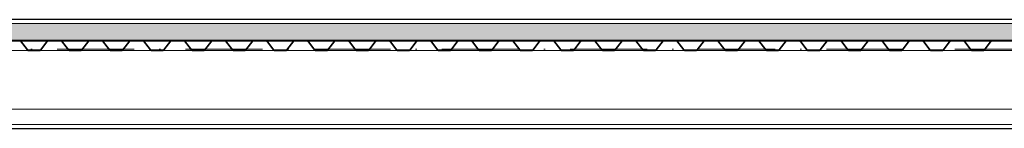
# Model space of a CAD drawing. Header units: millimetres. Extents: x 200776 to 378340, y -23587 to 19113.
# Tile 32 of 61: x 266374 to 270214, y 4675 to 5100. Entities that reach past the tile are written whole.
import ezdxf

# ---------------------------------------------------------------- set-up
doc = ezdxf.new("R2010")
doc.units = ezdxf.units.MM
doc.linetypes.add('Čerchovaná 3mm', pattern=[500, 300, -100, 0, -100])
for name, color, linetype, lineweight in [('CA_NEVHRA1', 3, 'Čerchovaná 3mm', 13), ('CA_PODLAHA', 1, 'Continuous', 25), ('CA_PODLAHA25', 7, 'Continuous', 13), ('CA_POHHRA18', 9, 'Continuous', 9), ('CA_REZY', 1, 'Continuous', 25), ('CA_SRAFY', 9, 'Continuous', 25), ('CA_ZARIZPRED', 8, 'Continuous', 13)]:
    doc.layers.add(name, color=color, linetype=linetype, lineweight=lineweight)

# ---------------------------------------------------------------- blocks, each defined once
blk = doc.blocks.new('ocelová kce final - 11542_003_OK-HALA_TaO-2_ET_AciS_2025-05-29_upr_dwg-2597525-Řez 1 - vestavek V9')
at = {"layer": 'CA_REZY'}
for p, q in [((274065, 5100), (265530, 5100)), ((265530, 5019), (274065, 5019)), ((266486.1, 5019), (266373.9, 5019)), ((266376.2, 5016.7), (266402.9, 4981.6)), ((266403.8, 4982.3), (266377.1, 5017.4)), ((266377.1, 5017.4), (266403.8, 4982.3)), ((266482.9, 5017.4), (266456.2, 4982.3)), ((266456.2, 4982.3), (266482.9, 5017.4)), ((266457.1, 4981.6), (266483.8, 5016.7)), ((266530, 5019), (266486.2, 5019)), ((266486.2, 5017.9), (266530, 5017.9)), ((266533.8, 5019), (266490, 5019)), ((266490, 5019), (266490, 5017.9)), ((266490, 5017.9), (266533.8, 5017.9)), ((266530, 5017.9), (266530, 5019)), ((266646.1, 5019), (266533.9, 5019)), ((266536.2, 5016.7), (266562.9, 4981.6)), ((266563.8, 4982.3), (266537.1, 5017.4)), ((266537.1, 5017.4), (266563.8, 4982.3)), ((266642.9, 5017.4), (266616.2, 4982.3)), ((266616.2, 4982.3), (266642.9, 5017.4)), ((266617.1, 4981.6), (266643.8, 5016.7)), ((266693.8, 5019), (266646.2, 5019)), ((266646.2, 5017.9), (266693.8, 5017.9)), ((266806.1, 5019), (266693.9, 5019)), ((266696.2, 5016.7), (266722.9, 4981.6)), ((266723.8, 4982.3), (266697.1, 5017.4)), ((266697.1, 5017.4), (266723.8, 4982.3)), ((266802.9, 5017.4), (266776.2, 4982.3)), ((266776.2, 4982.3), (266802.9, 5017.4)), ((266777.1, 4981.6), (266803.8, 5016.7)), ((266853.8, 5019), (266806.2, 5019)), ((266806.2, 5017.9), (266853.8, 5017.9)), ((266966.1, 5019), (266853.9, 5019)), ((266856.2, 5016.7), (266882.9, 4981.6)), ((266883.8, 4982.3), (266857.1, 5017.4)), ((266857.1, 5017.4), (266883.8, 4982.3)), ((266962.9, 5017.4), (266936.2, 4982.3)), ((266936.2, 4982.3), (266962.9, 5017.4)), ((266937.1, 4981.6), (266963.8, 5016.7)), ((267013.8, 5019), (266966.2, 5019)), ((266966.2, 5017.9), (267013.8, 5017.9)), ((267126.1, 5019), (267013.9, 5019)), ((267016.2, 5016.7), (267042.9, 4981.6)), ((267043.8, 4982.3), (267017.1, 5017.4)), ((267017.1, 5017.4), (267043.8, 4982.3)), ((267122.9, 5017.4), (267096.2, 4982.3)), ((267096.2, 4982.3), (267122.9, 5017.4)), ((267097.1, 4981.6), (267123.8, 5016.7)), ((267173.8, 5019), (267126.2, 5019)), ((267126.2, 5017.9), (267173.8, 5017.9)), ((267286.1, 5019), (267173.9, 5019)), ((267176.2, 5016.7), (267202.9, 4981.6)), ((267203.8, 4982.3), (267177.1, 5017.4)), ((267177.1, 5017.4), (267203.8, 4982.3)), ((267282.9, 5017.4), (267256.2, 4982.3)), ((267256.2, 4982.3), (267282.9, 5017.4)), ((267257.1, 4981.6), (267283.8, 5016.7)), ((267333.8, 5019), (267286.2, 5019)), ((267286.2, 5017.9), (267333.8, 5017.9)), ((267446.1, 5019), (267333.9, 5019)), ((267336.2, 5016.7), (267362.9, 4981.6)), ((267363.8, 4982.3), (267337.1, 5017.4)), ((267337.1, 5017.4), (267363.8, 4982.3)), ((267442.9, 5017.4), (267416.2, 4982.3)), ((267416.2, 4982.3), (267442.9, 5017.4)), ((267417.1, 4981.6), (267443.8, 5016.7)), ((267490, 5019), (267446.2, 5019)), ((267446.2, 5017.9), (267490, 5017.9)), ((267493.8, 5019), (267450, 5019)), ((267450, 5019), (267450, 5017.9)), ((267450, 5017.9), (267493.8, 5017.9)), ((267490, 5017.9), (267490, 5019)), ((267606.1, 5019), (267493.9, 5019)), ((267496.2, 5016.7), (267522.9, 4981.6)), ((267523.8, 4982.3), (267497.1, 5017.4)), ((267497.1, 5017.4), (267523.8, 4982.3)), ((267602.9, 5017.4), (267576.2, 4982.3)), ((267576.2, 4982.3), (267602.9, 5017.4)), ((267577.1, 4981.6), (267603.8, 5016.7)), ((267653.8, 5019), (267606.2, 5019)), ((267606.2, 5017.9), (267653.8, 5017.9)), ((267766.1, 5019), (267653.9, 5019)), ((267656.2, 5016.7), (267682.9, 4981.6)), ((267683.8, 4982.3), (267657.1, 5017.4)), ((267657.1, 5017.4), (267683.8, 4982.3)), ((267762.9, 5017.4), (267736.2, 4982.3)), ((267736.2, 4982.3), (267762.9, 5017.4)), ((267737.1, 4981.6), (267763.8, 5016.7)), ((267813.8, 5019), (267766.2, 5019)), ((267766.2, 5017.9), (267813.8, 5017.9)), ((267926.1, 5019), (267813.9, 5019)), ((267816.2, 5016.7), (267842.9, 4981.6)), ((267843.8, 4982.3), (267817.1, 5017.4)), ((267817.1, 5017.4), (267843.8, 4982.3)), ((267922.9, 5017.4), (267896.2, 4982.3)), ((267896.2, 4982.3), (267922.9, 5017.4)), ((267897.1, 4981.6), (267923.8, 5016.7)), ((267973.8, 5019), (267926.2, 5019)), ((267926.2, 5017.9), (267973.8, 5017.9)), ((268086.1, 5019), (267973.9, 5019)), ((267976.2, 5016.7), (268002.9, 4981.6)), ((268003.8, 4982.3), (267977.1, 5017.4)), ((267977.1, 5017.4), (268003.8, 4982.3)), ((268082.9, 5017.4), (268056.2, 4982.3)), ((268056.2, 4982.3), (268082.9, 5017.4)), ((268057.1, 4981.6), (268083.8, 5016.7)), ((268133.8, 5019), (268086.2, 5019)), ((268086.2, 5017.9), (268133.8, 5017.9)), ((268246.1, 5019), (268133.9, 5019)), ((268136.2, 5016.7), (268162.9, 4981.6)), ((268163.8, 4982.3), (268137.1, 5017.4)), ((268137.1, 5017.4), (268163.8, 4982.3)), ((268242.9, 5017.4), (268216.2, 4982.3)), ((268216.2, 4982.3), (268242.9, 5017.4)), ((268217.1, 4981.6), (268243.8, 5016.7)), ((268293.8, 5019), (268246.2, 5019)), ((268246.2, 5017.9), (268293.8, 5017.9)), ((268406.1, 5019), (268293.9, 5019)), ((268296.2, 5016.7), (268322.9, 4981.6)), ((268323.8, 4982.3), (268297.1, 5017.4)), ((268297.1, 5017.4), (268323.8, 4982.3)), ((268402.9, 5017.4), (268376.2, 4982.3)), ((268376.2, 4982.3), (268402.9, 5017.4)), ((268377.1, 4981.6), (268403.8, 5016.7)), ((268450, 5019), (268406.2, 5019)), ((268406.2, 5017.9), (268450, 5017.9)), ((268453.8, 5019), (268410, 5019)), ((268410, 5019), (268410, 5017.9)), ((268410, 5017.9), (268453.8, 5017.9)), ((268450, 5017.9), (268450, 5019)), ((268566.1, 5019), (268453.9, 5019)), ((268456.2, 5016.7), (268482.9, 4981.6)), ((268483.8, 4982.3), (268457.1, 5017.4)), ((268457.1, 5017.4), (268483.8, 4982.3)), ((268562.9, 5017.4), (268536.2, 4982.3)), ((268536.2, 4982.3), (268562.9, 5017.4)), ((268537.1, 4981.6), (268563.8, 5016.7)), ((268613.8, 5019), (268566.2, 5019)), ((268566.2, 5017.9), (268613.8, 5017.9)), ((268726.1, 5019), (268613.9, 5019)), ((268616.2, 5016.7), (268642.9, 4981.6)), ((268643.8, 4982.3), (268617.1, 5017.4)), ((268617.1, 5017.4), (268643.8, 4982.3)), ((268722.9, 5017.4), (268696.2, 4982.3)), ((268696.2, 4982.3), (268722.9, 5017.4)), ((268697.1, 4981.6), (268723.8, 5016.7)), ((268773.8, 5019), (268726.2, 5019)), ((268726.2, 5017.9), (268773.8, 5017.9)), ((268886.1, 5019), (268773.9, 5019)), ((268776.2, 5016.7), (268802.9, 4981.6)), ((268803.8, 4982.3), (268777.1, 5017.4)), ((268777.1, 5017.4), (268803.8, 4982.3)), ((268882.9, 5017.4), (268856.2, 4982.3)), ((268856.2, 4982.3), (268882.9, 5017.4)), ((268857.1, 4981.6), (268883.8, 5016.7)), ((268933.8, 5019), (268886.2, 5019)), ((268886.2, 5017.9), (268933.8, 5017.9)), ((269046.1, 5019), (268933.9, 5019)), ((268936.2, 5016.7), (268962.9, 4981.6)), ((268963.8, 4982.3), (268937.1, 5017.4)), ((268937.1, 5017.4), (268963.8, 4982.3)), ((269042.9, 5017.4), (269016.2, 4982.3)), ((269016.2, 4982.3), (269042.9, 5017.4)), ((269017.1, 4981.6), (269043.8, 5016.7)), ((269093.8, 5019), (269046.2, 5019)), ((269046.2, 5017.9), (269093.8, 5017.9)), ((269206.1, 5019), (269093.9, 5019)), ((269096.2, 5016.7), (269122.9, 4981.6)), ((269123.8, 4982.3), (269097.1, 5017.4)), ((269097.1, 5017.4), (269123.8, 4982.3)), ((269202.9, 5017.4), (269176.2, 4982.3)), ((269176.2, 4982.3), (269202.9, 5017.4)), ((269177.1, 4981.6), (269203.8, 5016.7)), ((269253.8, 5019), (269206.2, 5019)), ((269206.2, 5017.9), (269253.8, 5017.9)), ((269366.1, 5019), (269253.9, 5019)), ((269256.2, 5016.7), (269282.9, 4981.6)), ((269283.8, 4982.3), (269257.1, 5017.4)), ((269257.1, 5017.4), (269283.8, 4982.3)), ((269362.9, 5017.4), (269336.2, 4982.3)), ((269336.2, 4982.3), (269362.9, 5017.4)), ((269337.1, 4981.6), (269363.8, 5016.7)), ((269410, 5019), (269366.2, 5019)), ((269366.2, 5017.9), (269410, 5017.9)), ((269413.8, 5019), (269370, 5019)), ((269370, 5019), (269370, 5017.9)), ((269370, 5017.9), (269413.8, 5017.9)), ((269410, 5017.9), (269410, 5019)), ((269526.1, 5019), (269413.9, 5019)), ((269416.2, 5016.7), (269442.9, 4981.6)), ((269443.8, 4982.3), (269417.1, 5017.4)), ((269417.1, 5017.4), (269443.8, 4982.3)), ((269522.9, 5017.4), (269496.2, 4982.3)), ((269496.2, 4982.3), (269522.9, 5017.4)), ((269497.1, 4981.6), (269523.8, 5016.7)), ((269573.8, 5019), (269526.2, 5019)), ((269526.2, 5017.9), (269573.8, 5017.9)), ((269686.1, 5019), (269573.9, 5019)), ((269576.2, 5016.7), (269602.9, 4981.6)), ((269603.8, 4982.3), (269577.1, 5017.4)), ((269577.1, 5017.4), (269603.8, 4982.3)), ((269682.9, 5017.4), (269656.2, 4982.3)), ((269656.2, 4982.3), (269682.9, 5017.4)), ((269657.1, 4981.6), (269683.8, 5016.7)), ((269733.8, 5019), (269686.2, 5019)), ((269686.2, 5017.9), (269733.8, 5017.9)), ((269846.1, 5019), (269733.9, 5019)), ((269736.2, 5016.7), (269762.9, 4981.6)), ((269763.8, 4982.3), (269737.1, 5017.4)), ((269737.1, 5017.4), (269763.8, 4982.3)), ((269842.9, 5017.4), (269816.2, 4982.3)), ((269816.2, 4982.3), (269842.9, 5017.4)), ((269817.1, 4981.6), (269843.8, 5016.7)), ((269893.8, 5019), (269846.2, 5019)), ((269846.2, 5017.9), (269893.8, 5017.9)), ((270006.1, 5019), (269893.9, 5019)), ((269896.2, 5016.7), (269922.9, 4981.6)), ((269923.8, 4982.3), (269897.1, 5017.4)), ((269897.1, 5017.4), (269923.8, 4982.3)), ((270002.9, 5017.4), (269976.2, 4982.3)), ((269976.2, 4982.3), (270002.9, 5017.4)), ((269977.1, 4981.6), (270003.8, 5016.7)), ((270053.8, 5019), (270006.2, 5019)), ((270006.2, 5017.9), (270053.8, 5017.9)), ((270166.1, 5019), (270053.9, 5019)), ((270056.2, 5016.7), (270082.9, 4981.6)), ((270083.8, 4982.3), (270057.1, 5017.4)), ((270057.1, 5017.4), (270083.8, 4982.3)), ((270162.9, 5017.4), (270136.2, 4982.3)), ((270136.2, 4982.3), (270162.9, 5017.4)), ((270137.1, 4981.6), (270163.8, 5016.7)), ((270213.8, 5019), (270166.2, 5019)), ((270166.2, 5017.9), (270213.8, 5017.9)), ((266453.8, 4981.1), (266406.2, 4981.1)), ((266406.2, 4981.1), (266453.8, 4981.1)), ((266406.2, 4980), (266453.8, 4980)), ((266613.8, 4981.1), (266566.2, 4981.1)), ((266566.2, 4981.1), (266613.8, 4981.1)), ((266566.2, 4980), (266613.8, 4980)), ((266773.8, 4981.1), (266726.2, 4981.1)), ((266726.2, 4981.1), (266773.8, 4981.1)), ((266726.2, 4980), (266773.8, 4980)), ((266933.8, 4981.1), (266886.2, 4981.1)), ((266886.2, 4981.1), (266933.8, 4981.1)), ((266886.2, 4980), (266933.8, 4980)), ((267093.8, 4981.1), (267046.2, 4981.1)), ((267046.2, 4981.1), (267093.8, 4981.1)), ((267046.2, 4980), (267093.8, 4980)), ((267253.8, 4981.1), (267206.2, 4981.1)), ((267206.2, 4981.1), (267253.8, 4981.1)), ((267206.2, 4980), (267253.8, 4980)), ((267413.8, 4981.1), (267366.2, 4981.1)), ((267366.2, 4981.1), (267413.8, 4981.1)), ((267366.2, 4980), (267413.8, 4980)), ((267573.8, 4981.1), (267526.2, 4981.1)), ((267526.2, 4981.1), (267573.8, 4981.1)), ((267526.2, 4980), (267573.8, 4980)), ((267733.8, 4981.1), (267686.2, 4981.1)), ((267686.2, 4981.1), (267733.8, 4981.1)), ((267686.2, 4980), (267733.8, 4980)), ((267893.8, 4981.1), (267846.2, 4981.1)), ((267846.2, 4981.1), (267893.8, 4981.1)), ((267846.2, 4980), (267893.8, 4980)), ((268053.8, 4981.1), (268006.2, 4981.1)), ((268006.2, 4981.1), (268053.8, 4981.1)), ((268006.2, 4980), (268053.8, 4980)), ((268213.8, 4981.1), (268166.2, 4981.1)), ((268166.2, 4981.1), (268213.8, 4981.1)), ((268166.2, 4980), (268213.8, 4980)), ((268373.8, 4981.1), (268326.2, 4981.1)), ((268326.2, 4981.1), (268373.8, 4981.1)), ((268326.2, 4980), (268373.8, 4980)), ((268533.8, 4981.1), (268486.2, 4981.1)), ((268486.2, 4981.1), (268533.8, 4981.1)), ((268486.2, 4980), (268533.8, 4980)), ((268693.8, 4981.1), (268646.2, 4981.1)), ((268646.2, 4981.1), (268693.8, 4981.1)), ((268646.2, 4980), (268693.8, 4980)), ((268853.8, 4981.1), (268806.2, 4981.1)), ((268806.2, 4981.1), (268853.8, 4981.1)), ((268806.2, 4980), (268853.8, 4980)), ((269013.8, 4981.1), (268966.2, 4981.1)), ((268966.2, 4981.1), (269013.8, 4981.1)), ((268966.2, 4980), (269013.8, 4980)), ((269173.8, 4981.1), (269126.2, 4981.1)), ((269126.2, 4981.1), (269173.8, 4981.1)), ((269126.2, 4980), (269173.8, 4980)), ((269333.8, 4981.1), (269286.2, 4981.1)), ((269286.2, 4981.1), (269333.8, 4981.1)), ((269286.2, 4980), (269333.8, 4980)), ((269493.8, 4981.1), (269446.2, 4981.1)), ((269446.2, 4981.1), (269493.8, 4981.1)), ((269446.2, 4980), (269493.8, 4980)), ((269653.8, 4981.1), (269606.2, 4981.1)), ((269606.2, 4981.1), (269653.8, 4981.1)), ((269606.2, 4980), (269653.8, 4980)), ((269813.8, 4981.1), (269766.2, 4981.1)), ((269766.2, 4981.1), (269813.8, 4981.1)), ((269766.2, 4980), (269813.8, 4980)), ((269973.8, 4981.1), (269926.2, 4981.1)), ((269926.2, 4981.1), (269973.8, 4981.1)), ((269926.2, 4980), (269973.8, 4980)), ((270133.8, 4981.1), (270086.2, 4981.1)), ((270086.2, 4981.1), (270133.8, 4981.1)), ((270086.2, 4980), (270133.8, 4980))]:
    blk.add_line(p, q, dxfattribs=at)
for centre, radius, start, end in [((266373.8, 5015), 4.04, 36.3452, 90), ((266373.8, 5015), 2.96, 36.1815, 90), ((266373.8, 5015), 4.04, 36.3453, 88.7247), ((266486.2, 5015), 4.04, 90, 143.6548), ((266486.3, 5014.8), 4.18, 91.5924, 142.6726), ((266486.2, 5015), 2.96, 90, 143.8185), ((266533.8, 5015), 4.04, 36.3452, 90), ((266533.8, 5015), 2.96, 36.1815, 90), ((266533.8, 5015), 4.04, 36.3453, 88.7247), ((266646.2, 5015), 4.04, 90, 143.6548), ((266646.3, 5014.8), 4.18, 91.5924, 142.6726), ((266646.2, 5015), 2.96, 90, 143.8185), ((266693.8, 5015), 4.04, 36.3452, 90), ((266693.8, 5015), 2.96, 36.1815, 90), ((266693.8, 5015), 4.04, 36.3453, 88.7247), ((266806.2, 5015), 4.04, 90, 143.6548), ((266806.3, 5014.8), 4.18, 91.5924, 142.6726), ((266806.2, 5015), 2.96, 90, 143.8185), ((266853.8, 5015), 4.04, 36.3452, 90), ((266853.8, 5015), 2.96, 36.1815, 90), ((266853.8, 5015), 4.04, 36.3453, 88.7247), ((266966.2, 5015), 4.04, 90, 143.6548), ((266966.3, 5014.8), 4.18, 91.5924, 142.6726), ((266966.2, 5015), 2.96, 90, 143.8185), ((267013.8, 5015), 4.04, 36.3452, 90), ((267013.8, 5015), 2.96, 36.1815, 90), ((267013.8, 5015), 4.04, 36.3453, 88.7247), ((267126.2, 5015), 4.04, 90, 143.6548), ((267126.3, 5014.8), 4.18, 91.5924, 142.6726), ((267126.2, 5015), 2.96, 90, 143.8185), ((267173.8, 5015), 4.04, 36.3452, 90), ((267173.8, 5015), 2.96, 36.1815, 90), ((267173.8, 5015), 4.04, 36.3453, 88.7247), ((267286.2, 5015), 4.04, 90, 143.6548), ((267286.3, 5014.8), 4.18, 91.5924, 142.6726), ((267286.2, 5015), 2.96, 90, 143.8185), ((267333.8, 5015), 4.04, 36.3452, 90), ((267333.8, 5015), 2.96, 36.1815, 90), ((267333.8, 5015), 4.04, 36.3453, 88.7247), ((267446.2, 5015), 4.04, 90, 143.6548), ((267446.3, 5014.8), 4.18, 91.5924, 142.6726), ((267446.2, 5015), 2.96, 90, 143.8185), ((267493.8, 5015), 4.04, 36.3452, 90), ((267493.8, 5015), 2.96, 36.1815, 90), ((267493.8, 5015), 4.04, 36.3453, 88.7247), ((267606.2, 5015), 4.04, 90, 143.6548), ((267606.3, 5014.8), 4.18, 91.5924, 142.6726), ((267606.2, 5015), 2.96, 90, 143.8185), ((267653.8, 5015), 4.04, 36.3452, 90), ((267653.8, 5015), 2.96, 36.1815, 90), ((267653.8, 5015), 4.04, 36.3453, 88.7247), ((267766.2, 5015), 4.04, 90, 143.6548), ((267766.3, 5014.8), 4.18, 91.5924, 142.6726), ((267766.2, 5015), 2.96, 90, 143.8185), ((267813.8, 5015), 4.04, 36.3452, 90), ((267813.8, 5015), 2.96, 36.1815, 90), ((267813.8, 5015), 4.04, 36.3453, 88.7247), ((267926.2, 5015), 4.04, 90, 143.6548), ((267926.3, 5014.8), 4.18, 91.5924, 142.6726), ((267926.2, 5015), 2.96, 90, 143.8185), ((267973.8, 5015), 4.04, 36.3452, 90), ((267973.8, 5015), 2.96, 36.1815, 90), ((267973.8, 5015), 4.04, 36.3453, 88.7247), ((268086.2, 5015), 4.04, 90, 143.6548), ((268086.3, 5014.8), 4.18, 91.5924, 142.6726), ((268086.2, 5015), 2.96, 90, 143.8185), ((268133.8, 5015), 4.04, 36.3452, 90), ((268133.8, 5015), 2.96, 36.1815, 90), ((268133.8, 5015), 4.04, 36.3453, 88.7247), ((268246.2, 5015), 4.04, 90, 143.6548), ((268246.3, 5014.8), 4.18, 91.5924, 142.6726), ((268246.2, 5015), 2.96, 90, 143.8185), ((268293.8, 5015), 4.04, 36.3452, 90), ((268293.8, 5015), 2.96, 36.1815, 90), ((268293.8, 5015), 4.04, 36.3453, 88.7247), ((268406.2, 5015), 4.04, 90, 143.6548), ((268406.3, 5014.8), 4.18, 91.5924, 142.6726), ((268406.2, 5015), 2.96, 90, 143.8185), ((268453.8, 5015), 4.04, 36.3452, 90), ((268453.8, 5015), 2.96, 36.1815, 90), ((268453.8, 5015), 4.04, 36.3453, 88.7247), ((268566.2, 5015), 4.04, 90, 143.6548), ((268566.3, 5014.8), 4.18, 91.5924, 142.6726), ((268566.2, 5015), 2.96, 90, 143.8185), ((268613.8, 5015), 4.04, 36.3452, 90), ((268613.8, 5015), 2.96, 36.1815, 90), ((268613.8, 5015), 4.04, 36.3453, 88.7247), ((268726.2, 5015), 4.04, 90, 143.6548), ((268726.3, 5014.8), 4.18, 91.5924, 142.6726), ((268726.2, 5015), 2.96, 90, 143.8185), ((268773.8, 5015), 4.04, 36.3452, 90), ((268773.8, 5015), 2.96, 36.1815, 90), ((268773.8, 5015), 4.04, 36.3453, 88.7247), ((268886.2, 5015), 4.04, 90, 143.6548), ((268886.3, 5014.8), 4.18, 91.5924, 142.6726), ((268886.2, 5015), 2.96, 90, 143.8185), ((268933.8, 5015), 4.04, 36.3452, 90), ((268933.8, 5015), 2.96, 36.1815, 90), ((268933.8, 5015), 4.04, 36.3453, 88.7247), ((269046.2, 5015), 4.04, 90, 143.6548), ((269046.3, 5014.8), 4.18, 91.5924, 142.6726), ((269046.2, 5015), 2.96, 90, 143.8185), ((269093.8, 5015), 4.04, 36.3452, 90), ((269093.8, 5015), 2.96, 36.1815, 90), ((269093.8, 5015), 4.04, 36.3453, 88.7247), ((269206.2, 5015), 4.04, 90, 143.6548), ((269206.3, 5014.8), 4.18, 91.5924, 142.6726), ((269206.2, 5015), 2.96, 90, 143.8185), ((269253.8, 5015), 4.04, 36.3452, 90), ((269253.8, 5015), 2.96, 36.1815, 90), ((269253.8, 5015), 4.04, 36.3453, 88.7247), ((269366.2, 5015), 4.04, 90, 143.6548), ((269366.3, 5014.8), 4.18, 91.5924, 142.6726), ((269366.2, 5015), 2.96, 90, 143.8185), ((269413.8, 5015), 4.04, 36.3452, 90), ((269413.8, 5015), 2.96, 36.1815, 90), ((269413.8, 5015), 4.04, 36.3453, 88.7247), ((269526.2, 5015), 4.04, 90, 143.6548), ((269526.3, 5014.8), 4.18, 91.5924, 142.6726), ((269526.2, 5015), 2.96, 90, 143.8185), ((269573.8, 5015), 4.04, 36.3452, 90), ((269573.8, 5015), 2.96, 36.1815, 90), ((269573.8, 5015), 4.04, 36.3453, 88.7247), ((269686.2, 5015), 4.04, 90, 143.6548), ((269686.3, 5014.8), 4.18, 91.5924, 142.6726), ((269686.2, 5015), 2.96, 90, 143.8185), ((269733.8, 5015), 4.04, 36.3452, 90), ((269733.8, 5015), 2.96, 36.1815, 90), ((269733.8, 5015), 4.04, 36.3453, 88.7247), ((269846.2, 5015), 4.04, 90, 143.6548), ((269846.3, 5014.8), 4.18, 91.5924, 142.6726), ((269846.2, 5015), 2.96, 90, 143.8185), ((269893.8, 5015), 4.04, 36.3452, 90), ((269893.8, 5015), 2.96, 36.1815, 90), ((269893.8, 5015), 4.04, 36.3453, 88.7247), ((270006.2, 5015), 4.04, 90, 143.6548), ((270006.3, 5014.8), 4.18, 91.5924, 142.6726), ((270006.2, 5015), 2.96, 90, 143.8185), ((270053.8, 5015), 4.04, 36.3452, 90), ((270053.8, 5015), 2.96, 36.1815, 90), ((270053.8, 5015), 4.04, 36.3453, 88.7247), ((270166.2, 5015), 4.04, 90, 143.6548), ((270166.3, 5014.8), 4.18, 91.5924, 142.6726), ((270166.2, 5015), 2.96, 90, 143.8185), ((270213.8, 5015), 4.04, 36.3452, 90), ((270213.8, 5015), 2.96, 36.1815, 90), ((266406.2, 4984), 4.04, 216.3452, 270), ((266406.2, 4984), 2.96, 216.1815, 270), ((266406.3, 4984.2), 3.09, 217.3274, 268.8539), ((266453.8, 4984), 2.96, 270, 323.8185), ((266453.8, 4984), 2.96, 270, 323.8187), ((266453.8, 4984), 4.04, 270, 323.6548), ((266566.2, 4984), 4.04, 216.3452, 270), ((266566.2, 4984), 2.96, 216.1815, 270), ((266566.3, 4984.2), 3.09, 217.3274, 268.8539), ((266613.8, 4984), 2.96, 270, 323.8185), ((266613.8, 4984), 2.96, 270, 323.8187), ((266613.8, 4984), 4.04, 270, 323.6548), ((266726.2, 4984), 4.04, 216.3452, 270), ((266726.2, 4984), 2.96, 216.1815, 270), ((266726.3, 4984.2), 3.09, 217.3274, 268.8539), ((266773.8, 4984), 2.96, 270, 323.8185), ((266773.8, 4984), 2.96, 270, 323.8187), ((266773.8, 4984), 4.04, 270, 323.6548), ((266886.2, 4984), 4.04, 216.3452, 270), ((266886.2, 4984), 2.96, 216.1815, 270), ((266886.3, 4984.2), 3.09, 217.3274, 268.8539), ((266933.8, 4984), 2.96, 270, 323.8185), ((266933.8, 4984), 2.96, 270, 323.8187), ((266933.8, 4984), 4.04, 270, 323.6548), ((267046.2, 4984), 4.04, 216.3452, 270), ((267046.2, 4984), 2.96, 216.1815, 270), ((267046.3, 4984.2), 3.09, 217.3274, 268.8539), ((267093.8, 4984), 2.96, 270, 323.8185), ((267093.8, 4984), 2.96, 270, 323.8187), ((267093.8, 4984), 4.04, 270, 323.6548), ((267206.2, 4984), 4.04, 216.3452, 270), ((267206.2, 4984), 2.96, 216.1815, 270), ((267206.3, 4984.2), 3.09, 217.3274, 268.8539), ((267253.8, 4984), 2.96, 270, 323.8185), ((267253.8, 4984), 2.96, 270, 323.8187), ((267253.8, 4984), 4.04, 270, 323.6548), ((267366.2, 4984), 4.04, 216.3452, 270), ((267366.2, 4984), 2.96, 216.1815, 270), ((267366.3, 4984.2), 3.09, 217.3274, 268.8539), ((267413.8, 4984), 2.96, 270, 323.8185), ((267413.8, 4984), 2.96, 270, 323.8187), ((267413.8, 4984), 4.04, 270, 323.6548), ((267526.2, 4984), 4.04, 216.3452, 270), ((267526.2, 4984), 2.96, 216.1815, 270), ((267526.3, 4984.2), 3.09, 217.3274, 268.8539), ((267573.8, 4984), 2.96, 270, 323.8185), ((267573.8, 4984), 2.96, 270, 323.8187), ((267573.8, 4984), 4.04, 270, 323.6548), ((267686.2, 4984), 4.04, 216.3452, 270), ((267686.2, 4984), 2.96, 216.1815, 270), ((267686.3, 4984.2), 3.09, 217.3274, 268.8539), ((267733.8, 4984), 2.96, 270, 323.8185), ((267733.8, 4984), 2.96, 270, 323.8187), ((267733.8, 4984), 4.04, 270, 323.6548), ((267846.2, 4984), 4.04, 216.3452, 270), ((267846.2, 4984), 2.96, 216.1815, 270), ((267846.3, 4984.2), 3.09, 217.3274, 268.8539), ((267893.8, 4984), 2.96, 270, 323.8185), ((267893.8, 4984), 2.96, 270, 323.8187), ((267893.8, 4984), 4.04, 270, 323.6548), ((268006.2, 4984), 4.04, 216.3452, 270), ((268006.2, 4984), 2.96, 216.1815, 270), ((268006.3, 4984.2), 3.09, 217.3274, 268.8539), ((268053.8, 4984), 2.96, 270, 323.8185), ((268053.8, 4984), 2.96, 270, 323.8187), ((268053.8, 4984), 4.04, 270, 323.6548), ((268166.2, 4984), 4.04, 216.3452, 270), ((268166.2, 4984), 2.96, 216.1815, 270), ((268166.3, 4984.2), 3.09, 217.3274, 268.8539), ((268213.8, 4984), 2.96, 270, 323.8185), ((268213.8, 4984), 2.96, 270, 323.8187), ((268213.8, 4984), 4.04, 270, 323.6548), ((268326.2, 4984), 4.04, 216.3452, 270), ((268326.2, 4984), 2.96, 216.1815, 270), ((268326.3, 4984.2), 3.09, 217.3274, 268.8539), ((268373.8, 4984), 2.96, 270, 323.8185), ((268373.8, 4984), 2.96, 270, 323.8187), ((268373.8, 4984), 4.04, 270, 323.6548), ((268486.2, 4984), 4.04, 216.3452, 270), ((268486.2, 4984), 2.96, 216.1815, 270), ((268486.3, 4984.2), 3.09, 217.3274, 268.8539), ((268533.8, 4984), 2.96, 270, 323.8185), ((268533.8, 4984), 2.96, 270, 323.8187), ((268533.8, 4984), 4.04, 270, 323.6548), ((268646.2, 4984), 4.04, 216.3452, 270), ((268646.2, 4984), 2.96, 216.1815, 270), ((268646.3, 4984.2), 3.09, 217.3274, 268.8539), ((268693.8, 4984), 2.96, 270, 323.8185), ((268693.8, 4984), 2.96, 270, 323.8187), ((268693.8, 4984), 4.04, 270, 323.6548), ((268806.2, 4984), 4.04, 216.3452, 270), ((268806.2, 4984), 2.96, 216.1815, 270), ((268806.3, 4984.2), 3.09, 217.3274, 268.8539), ((268853.8, 4984), 2.96, 270, 323.8185), ((268853.8, 4984), 2.96, 270, 323.8187), ((268853.8, 4984), 4.04, 270, 323.6548), ((268966.2, 4984), 4.04, 216.3452, 270), ((268966.2, 4984), 2.96, 216.1815, 270), ((268966.3, 4984.2), 3.09, 217.3274, 268.8539), ((269013.8, 4984), 2.96, 270, 323.8185), ((269013.8, 4984), 2.96, 270, 323.8187), ((269013.8, 4984), 4.04, 270, 323.6548), ((269126.2, 4984), 4.04, 216.3452, 270), ((269126.2, 4984), 2.96, 216.1815, 270), ((269126.3, 4984.2), 3.09, 217.3274, 268.8539), ((269173.8, 4984), 2.96, 270, 323.8185), ((269173.8, 4984), 2.96, 270, 323.8187), ((269173.8, 4984), 4.04, 270, 323.6548), ((269286.2, 4984), 4.04, 216.3452, 270), ((269286.2, 4984), 2.96, 216.1815, 270), ((269286.3, 4984.2), 3.09, 217.3274, 268.8539), ((269333.8, 4984), 2.96, 270, 323.8185), ((269333.8, 4984), 2.96, 270, 323.8187), ((269333.8, 4984), 4.04, 270, 323.6548), ((269446.2, 4984), 4.04, 216.3452, 270), ((269446.2, 4984), 2.96, 216.1815, 270), ((269446.3, 4984.2), 3.09, 217.3274, 268.8539), ((269493.8, 4984), 2.96, 270, 323.8185), ((269493.8, 4984), 2.96, 270, 323.8187), ((269493.8, 4984), 4.04, 270, 323.6548), ((269606.2, 4984), 4.04, 216.3452, 270), ((269606.2, 4984), 2.96, 216.1815, 270), ((269606.3, 4984.2), 3.09, 217.3274, 268.8539), ((269653.8, 4984), 2.96, 270, 323.8185), ((269653.8, 4984), 2.96, 270, 323.8187), ((269653.8, 4984), 4.04, 270, 323.6548), ((269766.2, 4984), 4.04, 216.3452, 270), ((269766.2, 4984), 2.96, 216.1815, 270), ((269766.3, 4984.2), 3.09, 217.3274, 268.8539), ((269813.8, 4984), 2.96, 270, 323.8185), ((269813.8, 4984), 2.96, 270, 323.8187), ((269813.8, 4984), 4.04, 270, 323.6548), ((269926.2, 4984), 4.04, 216.3452, 270), ((269926.2, 4984), 2.96, 216.1815, 270), ((269926.3, 4984.2), 3.09, 217.3274, 268.8539), ((269973.8, 4984), 2.96, 270, 323.8185), ((269973.8, 4984), 2.96, 270, 323.8187), ((269973.8, 4984), 4.04, 270, 323.6548), ((270086.2, 4984), 4.04, 216.3452, 270), ((270086.2, 4984), 2.96, 216.1815, 270), ((270086.3, 4984.2), 3.09, 217.3274, 268.8539), ((270133.8, 4984), 2.96, 270, 323.8185), ((270133.8, 4984), 2.96, 270, 323.8187), ((270133.8, 4984), 4.04, 270, 323.6548)]:
    blk.add_arc(centre, radius, start, end, dxfattribs=at)
blk = doc.blocks.new('ocelová kce final - ocelová kce final-2597615-Řez 1 - vestavek V9')
blk.add_blockref('ocelová kce final - 11542_003_OK-HALA_TaO-2_ET_AciS_2025-05-29_upr_dwg-2597525-Řez 1 - vestavek V9', (0, 0))

msp = doc.modelspace()

# ---------------------------------------------------------------- hatches: boundary and pattern name
at = {"layer": 'CA_SRAFY', "lineweight": 9}
h = msp.add_hatch(dxfattribs=at)
h.set_pattern_fill('FP_13', color=256, style=0, pattern_type=2)
h.set_pattern_definition([(45, (248519.7, 1115), (-359.21, 359.21), []), (45, (248663.4, 1115), (-359.21, 359.21), []), (45, (248950.75, 1115), (-215.526, 502.8943), [203.2, -101.6, 3.353, -98.247])])
h.paths.add_polyline_path([(236175.3, 5020), (246890, 5020), (246890, 5085), (205090, 5085), (205090, 5020), (235814, 5020)])
h.paths.add_polyline_path([(289420, 5020), (289420, 5085), (274055, 5085), (274055, 5020), (289273.6, 5020)])
h.paths.add_polyline_path([(273905, 5020), (273905, 5085), (265520, 5085), (265520, 5020), (273741.4, 5020)])

# ---------------------------------------------------------------- linework, layer by layer
at = {"layer": 'CA_NEVHRA1'}
msp.add_line((265520, 4984), (273905, 4984), dxfattribs=at)
at = {"layer": 'CA_PODLAHA'}
for p, q in [((273905, 5100), (205090, 5100)), ((265520, 4675), (273905, 4675))]:
    msp.add_line(p, q, dxfattribs=at)
at = {"layer": 'CA_PODLAHA25'}
for p, q in [((273905, 5085), (265520, 5085)), ((273905, 5020), (265520, 5020)), ((273905, 4980), (265520, 4980)), ((273905, 4750), (265520, 4750)), ((273905, 4690), (265520, 4690))]:
    msp.add_line(p, q, dxfattribs=at)
at = {"layer": 'CA_POHHRA18'}
msp.add_line((265520, 5016), (273905, 5016), dxfattribs=at)

# ---------------------------------------------------------------- block references
at = {"layer": 'CA_ZARIZPRED'}
msp.add_blockref('ocelová kce final - ocelová kce final-2597615-Řez 1 - vestavek V9', (0, 0), dxfattribs=at)

doc.saveas('drawing.dxf')
